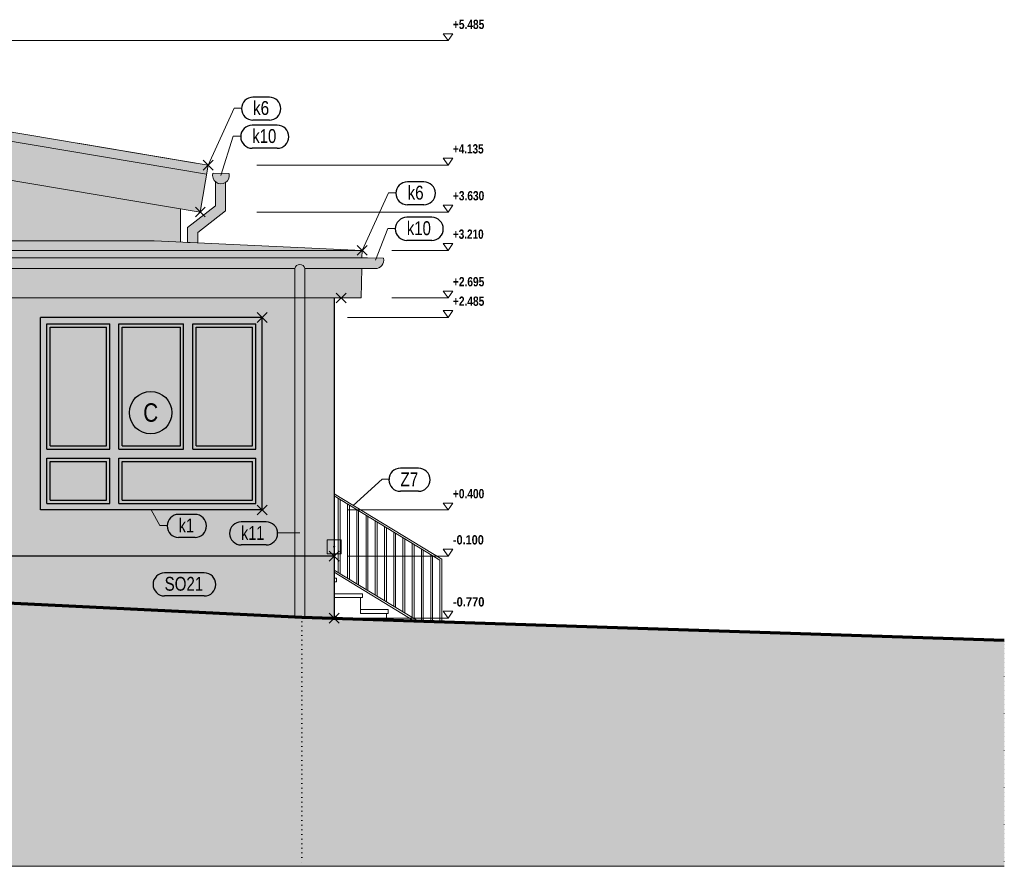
# Model space of a CAD drawing. Header units: millimetres. Extents: x -102573 to 74941, y -39020 to -17940.
# Tile 19 of 19: x 64279 to 74941, y -39020 to -29849. Entities that reach past the tile are written whole.
import ezdxf

# ---------------------------------------------------------------- set-up
doc = ezdxf.new("R2010")
doc.units = ezdxf.units.MM
doc.linetypes.add('JIS_08_37', pattern=[50, 0, -50])
for name, color, linetype, lineweight in [('XR$1$POHLEDY - NOVÝ STAV_1', 7, 'Continuous', 25), ('XR$2$POHLEDY - KLEMPÍŘINA_1', 7, 'Continuous', 25), ('XR$3$POHLEDY - FILING_1', 7, 'Continuous', 25)]:
    doc.layers.add(name, color=color, linetype=linetype, lineweight=lineweight)
doc.styles.add('ARIAL', font='ARIAL.TTF')
doc.styles.add('ARIALNARROW', font='ARIALN.TTF')

# ---------------------------------------------------------------- blocks, each defined once
blk = doc.blocks.new('COMPLEX_ELEVATIONDIM_0')
at = {"layer": 'XR$1$POHLEDY - NOVÝ STAV_1', "color": 6, "linetype": 'Continuous', "lineweight": 13}
for p, q in [((58226, -30129), (58332, -30023)), ((58226, -30023), (58332, -30129)), ((68970, -30001), (68865, -30001)), ((68865, -30001), (68917, -30076)), ((68917, -30076), (68970, -30001)), ((68917, -30076), (60267, -30076)), ((68917, -30076), (68917, -30076)), ((68917, -30076), (68917, -30076)), ((68917, -30076), (68917, -30076)), ((68917, -30076), (68917, -30076)), ((66266, -31478), (66372, -31372)), ((66266, -31372), (66372, -31478)), ((68917, -31425), (66847, -31425)), ((68970, -31350), (68865, -31350)), ((68865, -31350), (68917, -31425)), ((68917, -31425), (68970, -31350)), ((68917, -31425), (68917, -31425)), ((68917, -31425), (68917, -31425)), ((68917, -31425), (68917, -31425)), ((68917, -31425), (68917, -31425)), ((66181, -31985), (66287, -31880)), ((66181, -31880), (66287, -31985)), ((68970, -31858), (68865, -31858)), ((68865, -31858), (68917, -31933)), ((68917, -31933), (68970, -31858)), ((68917, -31933), (66847, -31933)), ((68917, -31933), (68917, -31933)), ((68917, -31933), (68917, -31933)), ((68917, -31933), (68917, -31933)), ((68917, -31933), (68917, -31933)), ((67934, -32401), (68040, -32295)), ((67934, -32295), (68040, -32401)), ((68970, -32274), (68865, -32274)), ((68865, -32274), (68917, -32349)), ((68917, -32349), (68970, -32274)), ((68917, -32349), (68307, -32349)), ((68917, -32349), (68917, -32349)), ((68917, -32349), (68917, -32349)), ((68917, -32349), (68917, -32349)), ((68917, -32349), (68917, -32349)), ((67707, -32917), (67813, -32811)), ((67707, -32811), (67813, -32917)), ((68970, -32789), (68865, -32789)), ((68865, -32789), (68917, -32864)), ((68917, -32864), (68970, -32789)), ((68917, -32864), (68307, -32864)), ((68917, -32864), (68917, -32864)), ((68917, -32864), (68917, -32864)), ((68917, -32864), (68917, -32864)), ((68917, -32864), (68917, -32864)), ((66851, -33128), (66957, -33022)), ((66851, -33022), (66957, -33128)), ((68970, -33000), (68865, -33000)), ((68865, -33000), (68917, -33075)), ((68917, -33075), (68970, -33000)), ((68917, -33075), (67827, -33075)), ((68917, -33075), (68917, -33075)), ((68917, -33075), (68917, -33075)), ((68917, -33075), (68917, -33075)), ((68917, -33075), (68917, -33075)), ((66851, -35213), (66957, -35107)), ((66851, -35107), (66957, -35213)), ((68917, -35160), (67827, -35160)), ((68970, -35085), (68865, -35085)), ((68865, -35085), (68917, -35160)), ((68917, -35160), (68970, -35085)), ((68917, -35160), (68917, -35160)), ((68917, -35160), (68917, -35160)), ((68917, -35160), (68917, -35160)), ((68917, -35160), (68917, -35160)), ((67609, -35485), (67609, -35635)), ((67759, -35485), (67609, -35485)), ((67759, -35635), (67759, -35485)), ((67631, -35713), (67737, -35607)), ((67631, -35607), (67737, -35713)), ((68970, -35585), (68865, -35585)), ((68865, -35585), (68917, -35660)), ((68917, -35660), (68970, -35585)), ((67609, -35635), (67759, -35635)), ((68917, -35660), (67827, -35660)), ((68917, -35660), (68917, -35660)), ((68917, -35660), (68917, -35660)), ((68917, -35660), (68917, -35660)), ((68917, -35660), (68917, -35660)), ((67631, -36385), (67737, -36279)), ((67631, -36279), (67737, -36385)), ((68970, -36257), (68865, -36257)), ((68865, -36257), (68917, -36332)), ((68917, -36332), (68970, -36257)), ((68917, -36332), (68917, -36332)), ((68917, -36332), (68917, -36332)), ((68917, -36332), (68917, -36332)), ((68917, -36332), (68917, -36332))]:
    blk.add_line(p, q, dxfattribs=at)
blk.add_lwpolyline([(68917, -36332), (68845, -36332), (68845, -36332), (67827, -36332)], dxfattribs=at)
blk.add_circle((67684, -35560), 7.5, dxfattribs=at)
at = {"layer": 'XR$1$POHLEDY - NOVÝ STAV_1', "color": 6, "linetype": 'Continuous', "lineweight": 18, "char_height": 100, "attachment_point": 7, "style": 'ARIALNARROW'}
for s, insert, width in [('\\W0.96;\\fArial Narrow|i0|b1|c0|p0;+5.485', (68970, -29951), 389.4), ('\\W0.94;\\fArial Narrow|i0|b1|c0|p0;+4.135', (68970, -31300), 388.58), ('\\W0.96;\\fArial Narrow|i0|b1|c0|p0;+3.630', (68970, -31808), 389.4), ('\\W0.94;\\fArial Narrow|i0|b1|c0|p0;+3.210', (68970, -32224), 388.58), ('\\W0.96;\\fArial Narrow|i0|b1|c0|p0;+2.695', (68970, -32739), 389.4), ('\\W0.96;\\fArial Narrow|i0|b1|c0|p0;+2.485', (68970, -32950), 389.4), ('\\W0.96;\\fArial Narrow|i0|b1|c0|p0;+0.400', (68970, -35035), 389.4), ('\\W1.03;\\fArial Narrow|i0|b1|c0|p0;-0.100', (68970, -35535), 392.67), ('\\W1.05;\\fArial Narrow|i0|b1|c0|p0;-0.770', (68970, -36207), 393.65)]:
    blk.add_mtext(s, dxfattribs=dict(at, insert=insert, width=width))
blk = doc.blocks.new('KOMPLEXNÍ OBJEKT_46')
at = {"layer": 'XR$3$POHLEDY - FILING_1', "linetype": 'Continuous', "lineweight": 13}
h = blk.add_hatch(color=251, dxfattribs=at)
h.paths.add_polyline_path([(64504, -35160), (66904, -35160), (66904, -33075), (64504, -33075)])
h.paths.add_polyline_path([(65254, -35090), (64574, -35090), (64574, -34600), (65254, -34600)], flags=16)
h.paths.add_polyline_path([(66834, -35090), (65354, -35090), (65354, -34600), (66834, -34600)], flags=16)
h.paths.add_polyline_path([(64574, -34500), (64574, -33145), (65254, -33145), (65254, -34500)], flags=16)
h.paths.add_polyline_path([(66054, -34500), (65354, -34500), (65354, -33145), (66054, -33145)], flags=16)
h.paths.add_polyline_path([(66834, -34500), (66154, -34500), (66154, -33145), (66834, -33145)], flags=16)
h = blk.add_hatch(color=251, dxfattribs=at)
h.paths.add_polyline_path([(64574, -34500), (65254, -34500), (65254, -33145), (64574, -33145)])
h.paths.add_polyline_path([(64609, -34465), (64609, -33180), (65219, -33180), (65219, -34465)], flags=16)
h = blk.add_hatch(color=251, dxfattribs=at)
h.paths.add_polyline_path([(65354, -34500), (66054, -34500), (66054, -33145), (65354, -33145)])
h.paths.add_polyline_path([(65389, -34465), (65389, -33180), (66019, -33180), (66019, -34465)], flags=16)
h = blk.add_hatch(color=251, dxfattribs=at)
h.paths.add_polyline_path([(66154, -34500), (66834, -34500), (66834, -33145), (66154, -33145)])
h.paths.add_polyline_path([(66189, -34465), (66189, -33180), (66799, -33180), (66799, -34465)], flags=16)
for points in [[(64609, -34465), (65219, -34465), (65219, -33180), (64609, -33180)], [(65389, -34465), (66019, -34465), (66019, -33180), (65389, -33180)], [(66189, -34465), (66799, -34465), (66799, -33180), (66189, -33180)], [(64609, -35055), (65219, -35055), (65219, -34635), (64609, -34635)], [(65389, -35055), (66799, -35055), (66799, -34635), (65389, -34635)]]:
    blk.add_hatch(color=9, dxfattribs=at).paths.add_polyline_path(points)
h = blk.add_hatch(color=251, dxfattribs=at)
h.paths.add_polyline_path([(64574, -35090), (65254, -35090), (65254, -34600), (64574, -34600)])
h.paths.add_polyline_path([(64609, -35055), (64609, -34635), (65219, -34635), (65219, -35055)], flags=16)
h = blk.add_hatch(color=251, dxfattribs=at)
h.paths.add_polyline_path([(65354, -35090), (66834, -35090), (66834, -34600), (65354, -34600)])
h.paths.add_polyline_path([(66799, -35055), (65389, -35055), (65389, -34635), (66799, -34635)], flags=16)

msp = doc.modelspace()

# ---------------------------------------------------------------- hatches: boundary and pattern name
at = {"layer": 'XR$3$POHLEDY - FILING_1', "linetype": 'Continuous', "lineweight": 13}
for color, points in [(251, [(58279, -30076), (58262, -30174), (58279, -30177), (66303, -31523), (66319, -31425)]), (252, [(66234, -31933), (66303, -31523), (58279, -30177), (58279, -30603)]), (254, [(58799, -32246), (65736, -32246), (66019, -32259), (66019, -31897), (58799, -30690)]), (251, [(66545, -31515), (66372, -31511), (66368, -31526), (66368, -31542), (66370, -31558), (66375, -31573), (66383, -31587), (66392, -31599), (66404, -31609), (66418, -31618), (66432, -31623), (66448, -31626), (66463, -31627), (66479, -31624), (66494, -31619), (66508, -31612), (66520, -31602), (66530, -31590), (66538, -31577), (66544, -31562), (66547, -31547), (66547, -31531)]), (251, [(66479, -31624), (66463, -31627), (66448, -31626), (66432, -31623), (66418, -31618), (66404, -31609), (66399, -31605), (66399, -31866), (66096, -32100), (66096, -32262), (66206, -32267), (66206, -32154), (66509, -31920), (66509, -31611), (66494, -31619)]), (252, [(54917, -32429), (67985, -32429), (67987, -32349), (54915, -32349)]), (251, [(68217, -32482), (68220, -32466), (68221, -32449), (68218, -32433), (68045, -32429), (54858, -32429), (54684, -32433), (54682, -32449), (54682, -32466), (54686, -32482), (54692, -32497), (54701, -32511), (54713, -32523), (54726, -32533), (54741, -32540), (54757, -32544), (54774, -32545), (55518, -32545), (55521, -32535), (55526, -32526), (55532, -32518), (55540, -32512), (55549, -32507), (55558, -32503), (55568, -32501), (55578, -32501), (55588, -32503), (55598, -32507), (55606, -32512), (55614, -32518), (55620, -32526), (55625, -32535), (55628, -32545), (67258, -32545), (67261, -32535), (67266, -32526), (67272, -32518), (67280, -32512), (67289, -32507), (67298, -32503), (67308, -32501), (67318, -32501), (67328, -32503), (67338, -32507), (67346, -32512), (67354, -32518), (67360, -32526), (67365, -32535), (67368, -32545), (68129, -32545), (68145, -32544), (68161, -32540), (68176, -32533), (68190, -32523), (68201, -32511), (68210, -32497)]), (251, [(67360, -32526), (67354, -32518), (67346, -32512), (67338, -32507), (67328, -32503), (67318, -32501), (67308, -32501), (67298, -32503), (67289, -32507), (67280, -32512), (67272, -32518), (67266, -32526), (67261, -32535), (67258, -32545), (67258, -36316), (67368, -36321), (67368, -32545), (67365, -32535)]), (252, [(67258, -32864), (67258, -32545), (55628, -32545), (55628, -32864)]), (252, [(67368, -32864), (67978, -32864), (67983, -32545), (67368, -32545)]), (253, [(55628, -35838), (55919, -35823), (57104, -35835), (59482, -35940), (67258, -36316), (67258, -35660), (55628, -35660)]), (253, [(67684, -35660), (67368, -35660), (67368, -36321), (67684, -36332)]), (7, [(47946, -39020), (74941, -39020), (74941, -36570), (67335, -36320), (59482, -35940), (57104, -35835), (55919, -35823), (55219, -35860), (55219, -36030), (53309, -36050), (53309, -35953), (47946, -35900)])]:
    msp.add_hatch(color=color, dxfattribs=at).paths.add_polyline_path(points)
msp.add_hatch(color=252, dxfattribs=at).paths.add_polyline_path([(54915, -32349), (67987, -32349), (65736, -32246), (58802, -32246)], flags=0)
h = msp.add_hatch(dxfattribs=at)
h.set_pattern_fill('VZOR', scale=300, angle=45, style=0, pattern_type=2)
h.set_pattern_definition([(45, (-6e-14, 848.53), (-3e-14, 424.2641), [300, -300]), (135, (-6e-14, 848.53), (-424.2641, 3e-14), [300, -300])])
h.paths.add_polyline_path([(54915, -32349), (67987, -32349), (65736, -32246), (58802, -32246)], flags=0)
h = msp.add_hatch(color=9, dxfattribs=at)
h.paths.add_polyline_path([(55628, -32864), (55628, -35660), (67258, -35660), (67258, -32864)])
h.paths.add_polyline_path([(67368, -32864), (67368, -35660), (67684, -35660), (67684, -32864)])
h.paths.add_polyline_path([(55518, -35660), (55518, -32864), (55219, -32864), (55219, -35660)])
h.paths.add_polyline_path([(66904, -35160), (64504, -35160), (64504, -33075), (66904, -33075)], flags=16)
h.paths.add_polyline_path([(64054, -35160), (61654, -35160), (61654, -33075), (64054, -33075)], flags=16)
h.paths.add_polyline_path([(61204, -35160), (58804, -35160), (58804, -33075), (61204, -33075)], flags=16)
h.paths.add_polyline_path([(58354, -35160), (55954, -35160), (55954, -33075), (58354, -33075)], flags=16)

# ---------------------------------------------------------------- linework, layer by layer
at = {"layer": 'XR$1$POHLEDY - NOVÝ STAV_1', "color": 7, "linetype": 'Continuous', "lineweight": 13}
for p, q in [((66185, -31402), (58425, -30100)), ((66303, -31523), (58262, -30174)), ((58279, -30603), (66234, -31933)), ((66319, -31425), (64909, -31188)), ((66234, -31933), (66319, -31425)), ((66019, -32259), (66019, -31897)), ((64926, -32246), (58802, -32246)), ((64926, -32246), (65736, -32246)), ((65736, -32246), (67987, -32349)), ((67987, -32349), (60864, -32349)), ((67985, -32429), (67987, -32349)), ((67978, -32864), (67983, -32545)), ((67978, -32864), (60864, -32864)), ((67684, -35900), (67709, -35900)), ((67709, -35900), (67709, -35940)), ((67709, -35940), (67684, -35940)), ((67684, -35940), (67689, -35940)), ((67689, -35940), (67689, -36110)), ((67689, -36070), (67989, -36070)), ((67689, -36110), (67689, -36070)), ((67989, -36110), (67689, -36110)), ((67689, -36110), (67969, -36110)), ((67969, -36110), (67969, -36280)), ((67989, -36070), (67989, -36110)), ((67969, -36240), (68269, -36240)), ((67969, -36280), (67969, -36240)), ((68269, -36240), (68269, -36280)), ((67684, -36306), (67728, -36333)), ((68269, -36280), (67969, -36280)), ((67969, -36280), (68249, -36280)), ((68249, -36280), (68249, -36350))]:
    msp.add_line(p, q, dxfattribs=at)
at = {"layer": 'XR$1$POHLEDY - NOVÝ STAV_1', "color": 6, "linetype": 'Continuous', "lineweight": 25}
for p, q in [((66982, -30688), (66805, -30688)), ((67068, -30992), (66797, -30992)), ((66982, -30938), (66805, -30938)), ((67068, -31242), (66797, -31242)), ((68655, -31605), (68478, -31605)), ((68655, -31855), (68478, -31855)), ((68741, -31990), (68471, -31990)), ((68741, -32240), (68471, -32240)), ((68597, -34708), (68401, -34708)), ((68597, -34958), (68401, -34958)), ((66177, -35208), (66000, -35208)), ((66947, -35289), (66677, -35289)), ((66177, -35458), (66000, -35458)), ((66947, -35539), (66677, -35539)), ((66277, -35842), (65848, -35842)), ((66277, -36092), (65848, -36092))]:
    msp.add_line(p, q, dxfattribs=at)
at = {"layer": 'XR$1$POHLEDY - NOVÝ STAV_1', "color": 6, "linetype": 'Continuous', "lineweight": 13}
for p, q in [((66600, -30808), (66319, -31425)), ((66680, -30808), (66600, -30808)), ((66592, -31112), (66458, -31537)), ((66672, -31112), (66592, -31112)), ((68273, -31725), (67992, -32343)), ((68353, -31725), (68273, -31725)), ((68266, -32110), (68131, -32455)), ((68346, -32110), (68266, -32110)), ((68205, -34828), (67890, -35110)), ((68285, -34828), (68205, -34828)), ((65795, -35328), (65704, -35160)), ((65875, -35328), (65795, -35328)), ((67072, -35409), (67312, -35409))]:
    msp.add_line(p, q, dxfattribs=at)
at = {"layer": 'XR$1$POHLEDY - NOVÝ STAV_1', "color": 7, "linetype": 'Continuous', "lineweight": 25}
for p, q in [((67684, -32864), (67684, -36332)), ((66904, -33075), (64504, -33075)), ((64504, -35160), (64504, -33075)), ((64574, -34500), (64574, -33145)), ((64574, -33145), (65254, -33145)), ((65254, -34500), (65254, -33145)), ((65354, -33145), (66054, -33145)), ((65354, -34500), (65354, -33145)), ((66054, -34500), (66054, -33145)), ((66154, -33145), (66834, -33145)), ((66154, -34500), (66154, -33145)), ((66834, -34500), (66834, -33145)), ((66904, -35160), (66904, -33075)), ((64609, -34465), (64609, -33180)), ((64609, -33180), (65219, -33180)), ((65219, -34465), (65219, -33180)), ((65389, -34465), (65389, -33180)), ((65389, -33180), (66019, -33180)), ((66019, -34465), (66019, -33180)), ((66189, -34465), (66189, -33180)), ((66189, -33180), (66799, -33180)), ((66799, -34465), (66799, -33180)), ((64574, -34500), (65254, -34500)), ((64609, -34465), (65219, -34465)), ((65354, -34500), (66054, -34500)), ((65389, -34465), (66019, -34465)), ((66154, -34500), (66834, -34500)), ((66189, -34465), (66799, -34465)), ((64574, -35090), (64574, -34600)), ((64574, -34600), (65254, -34600)), ((64609, -35055), (64609, -34635)), ((64609, -34635), (65219, -34635)), ((65219, -35055), (65219, -34635)), ((65254, -35090), (65254, -34600)), ((65354, -34600), (66834, -34600)), ((65354, -35090), (65354, -34600)), ((65389, -34635), (66799, -34635)), ((65389, -35055), (65389, -34635)), ((66799, -35055), (66799, -34635)), ((66834, -35090), (66834, -34600)), ((64609, -35055), (65219, -35055)), ((65389, -35055), (66799, -35055)), ((66904, -35160), (64504, -35160)), ((64574, -35090), (65254, -35090)), ((65354, -35090), (66834, -35090)), ((67684, -35660), (55219, -35660))]:
    msp.add_line(p, q, dxfattribs=at)
at = {"layer": 'XR$1$POHLEDY - NOVÝ STAV_1', "color": 251, "linetype": 'Continuous', "lineweight": 13}
for p, q in [((68849, -35692), (67684, -34985)), ((68829, -35704), (67684, -35008)), ((67729, -35839), (67729, -35036)), ((67749, -35048), (67749, -35851)), ((67829, -35900), (67829, -35096)), ((67849, -35109), (67849, -35912)), ((67929, -35960), (67929, -35157)), ((67949, -35169), (67949, -35972)), ((68029, -36021), (68029, -35218)), ((68049, -35230), (68049, -36033)), ((68129, -36082), (68129, -35279)), ((68149, -35291), (68149, -36094)), ((68229, -36142), (68229, -35339)), ((68249, -35351), (68249, -36155)), ((68329, -36203), (68329, -35400)), ((68349, -35412), (68349, -36215)), ((68429, -36264), (68429, -35461)), ((68449, -35473), (68449, -36276)), ((68529, -36325), (68529, -35521)), ((68549, -35534), (68549, -36337)), ((68629, -36363), (68629, -35582)), ((68649, -35594), (68649, -36363)), ((68729, -36366), (68729, -35643)), ((68749, -35655), (68749, -36367)), ((68829, -36369), (68829, -35704)), ((68849, -36370), (68849, -35692)), ((67684, -35812), (68589, -36361)), ((67684, -35835), (68548, -36360))]:
    msp.add_line(p, q, dxfattribs=at)
at = {"layer": 'XR$1$POHLEDY - NOVÝ STAV_1', "color": 7, "linetype": 'Continuous', "lineweight": 70}
for p, q in [((59482, -35940), (67335, -36320)), ((67335, -36320), (74941, -36570))]:
    msp.add_line(p, q, dxfattribs=at)
at = {"layer": 'XR$1$POHLEDY - NOVÝ STAV_1', "color": 5, "linetype": 'JIS_08_37', "lineweight": 13}
for p, q in [((67335, -36320), (67335, -39020)), ((74941, -39020), (74941, -36570))]:
    msp.add_line(p, q, dxfattribs=at)
at = {"layer": 'XR$1$POHLEDY - NOVÝ STAV_1', "color": 5, "linetype": 'Continuous', "lineweight": 13}
msp.add_line((47946, -39020), (74941, -39020), dxfattribs=at)
at = {"layer": 'XR$1$POHLEDY - NOVÝ STAV_1', "color": 6, "linetype": 'Continuous', "lineweight": 25}
msp.add_circle((65697, -34106), 230, dxfattribs=at)
for centre, start, end in [((66805, -30813), 90, 270), ((66982, -30813), 270, 90), ((66797, -31117), 90, 270), ((67068, -31117), 270, 90), ((68478, -31730), 90, 270), ((68655, -31730), 270, 90), ((68471, -32115), 90, 270), ((68741, -32115), 270, 90), ((68401, -34833), 90, 270), ((68597, -34833), 270, 90), ((66000, -35333), 90, 270), ((66177, -35333), 270, 90), ((66677, -35414), 90, 270), ((66947, -35414), 270, 90), ((65848, -35967), 90, 270), ((66277, -35967), 270, 90)]:
    msp.add_arc(centre, 125, start, end, dxfattribs=at)
at = {"layer": 'XR$2$POHLEDY - KLEMPÍŘINA_1', "color": 251, "linetype": 'Continuous', "lineweight": 13}
for p, q in [((66545, -31515), (66372, -31511)), ((66399, -31605), (66399, -31866)), ((66509, -31611), (66509, -31920)), ((66399, -31866), (66096, -32100)), ((66509, -31920), (66206, -32154)), ((66096, -32100), (66096, -32262)), ((66206, -32154), (66206, -32267)), ((66096, -32262), (66206, -32267)), ((60806, -32429), (68045, -32429)), ((68045, -32429), (68218, -32433)), ((67258, -32545), (60722, -32545)), ((67258, -32545), (67258, -36316)), ((68129, -32545), (67368, -32545)), ((67368, -32545), (67368, -36321)), ((67258, -36316), (67368, -36321))]:
    msp.add_line(p, q, dxfattribs=at)
for centre, radius, start, end in [((66458, -31537), 90, 163.2404, 14.005), ((67313, -32557), 56.4, 12.8771, 167.1229), ((68131, -32455), 90, 268.6227, 14.005)]:
    msp.add_arc(centre, radius, start, end, dxfattribs=at)

# ---------------------------------------------------------------- block references
at = {"layer": 'XR$1$POHLEDY - NOVÝ STAV_1', "color": 6, "linetype": 'Continuous', "lineweight": 13}
msp.add_blockref('COMPLEX_ELEVATIONDIM_0', (0, 0), dxfattribs=at)
at = {"layer": 'XR$3$POHLEDY - FILING_1', "color": 251, "linetype": 'Continuous', "lineweight": 13}
msp.add_blockref('KOMPLEXNÍ OBJEKT_46', (0, 0), dxfattribs=at)

# ---------------------------------------------------------------- texts
at = {"layer": 'XR$1$POHLEDY - NOVÝ STAV_1', "color": 6, "linetype": 'Continuous', "lineweight": 25, "char_height": 150, "attachment_point": 7, "style": 'ARIAL'}
for s, insert, width in [('\\W0.79;k6', (66805, -30883), 236.53), ('\\W0.77;k10', (66797, -31187), 327.98), ('\\W0.79;k6', (68478, -31800), 236.53), ('\\W0.77;k10', (68471, -32185), 327.98), ('\\W0.79;Z7', (68401, -34903), 255.14), ('\\W0.75;k1', (66000, -35403), 233.61), ('\\W0.74;k11', (66677, -35484), 326.14), ('\\W0.78;SO21', (65848, -36037), 487.24)]:
    msp.add_mtext(s, dxfattribs=dict(at, insert=insert, width=width))
at = {"layer": 'XR$1$POHLEDY - NOVÝ STAV_1', "color": 6, "linetype": 'Continuous', "lineweight": 35, "insert": (65697, -34106), "char_height": 200, "width": 242.17, "attachment_point": 5, "style": 'ARIAL'}
msp.add_mtext('\\W0.80;C', dxfattribs=at)

doc.saveas('drawing.dxf')
